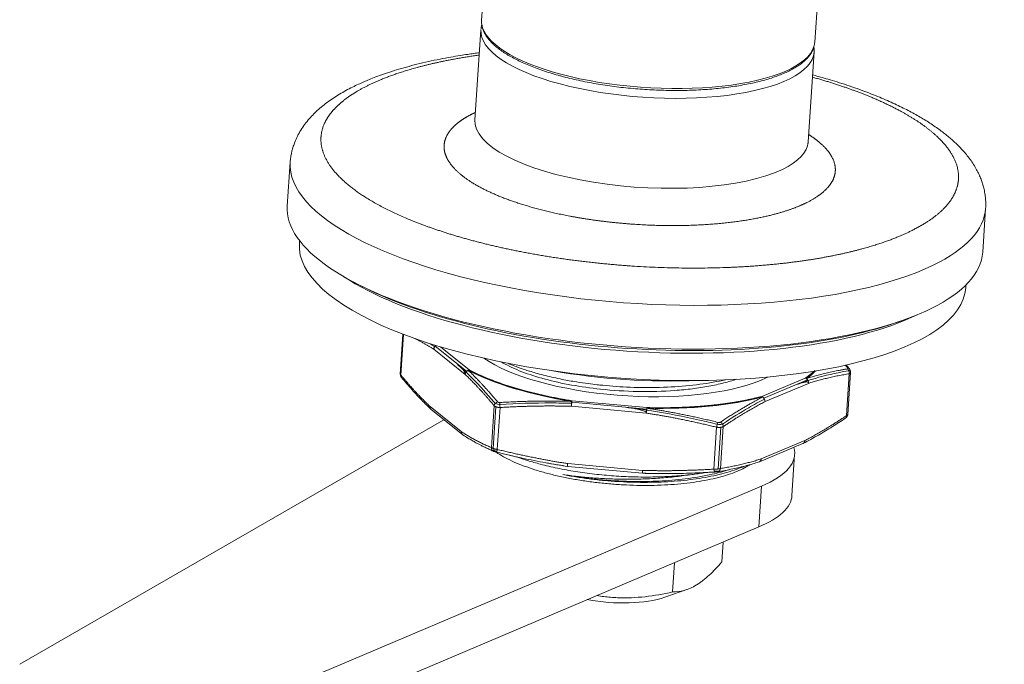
# Model space of a CAD drawing. Header units: millimetres. Extents: x 2628 to 3103, y 1509 to 1845.
# Tile 15 of 29: x 2852 to 2920, y 1584 to 1629. Entities that reach past the tile are written whole.
import ezdxf

# ---------------------------------------------------------------- set-up
doc = ezdxf.new("R2010")
doc.units = ezdxf.units.MM
doc.layers.add('1', color=7, linetype='Continuous', true_color=0xffffff)

msp = doc.modelspace()

# ---------------------------------------------------------------- linework, layer by layer
at = {"layer": '1', "color": 7, "linetype": 'Continuous', "lineweight": 18}
for p, q in [((2884.626, 1638.604), (2883.98, 1628.871)), ((2906.929, 1627.347), (2907.279, 1632.613)), ((2883.98, 1628.871), (2883.98, 1628.871)), ((2883.935, 1628.195), (2883.523, 1621.998)), ((2906.473, 1620.474), (2906.884, 1626.671)), ((2870.802, 1619.071), (2870.601, 1616.056)), ((2870.601, 1616.056), (2870.601, 1616.056)), ((2918.496, 1612.876), (2918.696, 1615.891)), ((2871.445, 1613.673), (2871.433, 1613.484)), ((2875.487, 1610.655), (2875.866, 1610.463)), ((2917.332, 1610.436), (2917.344, 1610.626)), ((2912.538, 1608.028), (2912.939, 1608.168)), ((2878.562, 1607.236), (2878.38, 1604.488)), ((2909.208, 1601.708), (2909.4, 1604.599)), ((2880.495, 1602.059), (2880.499, 1602.056)), ((2880.514, 1602.042), (2882.669, 1600.315)), ((2881.387, 1601.341), (2852.171, 1584.494)), ((2903.112, 1598.44), (2906.112, 1599.698)), ((2905.357, 1596.126), (2905.544, 1598.942)), ((2889.912, 1598.122), (2895.067, 1597.653)), ((2865.725, 1580.858), (2903.253, 1596.772)), ((2903.253, 1596.772), (2903.066, 1593.956)), ((2865.538, 1578.042), (2903.066, 1593.956)), ((2900.528, 1591.545), (2900.619, 1592.918)), ((2897.262, 1591.494), (2897.128, 1589.476)), ((2896.594, 1589.113), (2898.126, 1589.647))]:
    msp.add_line(p, q, dxfattribs=at)
at = {"layer": '1', "color": 7, "linetype": 'Continuous', "lineweight": 13}
for p, q in [((2906.884, 1626.671), (2906.884, 1626.671)), ((2883.523, 1621.998), (2883.523, 1621.998)), ((2870.802, 1619.075), (2870.802, 1619.071)), ((2878.611, 1607.217), (2878.425, 1604.413)), ((2882.846, 1604.465), (2880.691, 1606.193)), ((2882.947, 1604.681), (2880.793, 1606.408)), ((2883.137, 1604.773), (2881.16, 1606.359)), ((2909.116, 1601.621), (2909.307, 1604.508)), ((2906.277, 1604.2), (2903.276, 1602.942)), ((2906.429, 1604.088), (2903.428, 1602.83)), ((2906.502, 1603.845), (2903.502, 1602.587)), ((2890.201, 1602.545), (2895.356, 1602.076)), ((2895.374, 1602.177), (2890.219, 1602.646)), ((2882.584, 1600.522), (2880.43, 1602.249)), ((2880.484, 1602.07), (2880.481, 1602.075)), ((2884.659, 1599.416), (2884.851, 1602.302)), ((2884.972, 1602.231), (2884.781, 1599.36)), ((2885.257, 1602.18), (2885.066, 1599.293)), ((2895.327, 1601.795), (2890.172, 1602.264)), ((2899.981, 1597.937), (2900.172, 1600.823)), ((2900.27, 1597.948), (2900.461, 1600.819)), ((2900.626, 1600.867), (2900.435, 1597.981)), ((2882.64, 1600.345), (2882.636, 1600.347)), ((2906.24, 1599.902), (2903.24, 1598.643)), ((2903.233, 1598.595), (2903.231, 1598.597)), ((2889.907, 1598.267), (2889.904, 1598.27)), ((2895.066, 1597.852), (2889.911, 1598.321))]:
    msp.add_line(p, q, dxfattribs=at)
at = {"layer": '1', "color": 7, "linetype": 'Continuous', "lineweight": 18}
for centre, major_axis, ratio, start_param, end_param in [((2895.454, 1628.109), (-11.475, 0.762), 0.338611, 0, 0.074497), ((2895.41, 1627.433), (11.475, -0.762), 0.338611, 3.134899, 3.141575), ((2895.454, 1628.109), (-11.475, 0.762), 0.338611, 3.0649, 3.141673), ((2895.41, 1627.433), (11.475, -0.762), 0.338611, 0.00008, 0.016672), ((2894.549, 1614.466), (-23.947, 1.59), 0.338611, 0, 1.040929), ((2894.382, 1611.96), (-22.949, 1.524), 0.338611, 0.00008, 3.141575), ((2894.549, 1614.466), (-23.947, 1.59), 0.338611, 1.040929, 3.141673), ((2894.507, 1613.838), (-22.949, 1.524), 0.338611, 0.534642, 2.606915), ((2894.531, 1614.195), (-23.448, 1.557), 0.338611, 0.673068, 2.468685), ((2894.039, 1606.797), (11.225, -0.745), 0.338611, 3.65481, 5.687616), ((2883.118, 1604.492), (-0.141, -0.265), 0.75151, 3.680577, 3.99473), ((2894.226, 1609.613), (-16.253, 1.079), 0.338611, 1.25899, 1.882498), ((2894.039, 1606.797), (11.225, -0.745), 0.338611, 5.687616, 5.770181), ((2906.258, 1603.918), (0.171, -0.246), 0.866093, 2.08324, 2.397396), ((2890.201, 1602.364), (-0.009, -0.3), 0.088708, 3.791308, 5.054034), ((2890.201, 1602.364), (0.047, 0.296), 0.247363, 0.357008, 0.671161), ((2903.258, 1602.66), (-0.076, 0.29), 0.662522, 5.49996, 5.814113), ((2903.258, 1602.66), (0.138, -0.266), 0.75622, 0.938555, 2.20128), ((2880.702, 1602.276), (0.188, 0.234), 0.846587, 2.260343, 3.141584), ((2895.356, 1601.895), (-0.007, -0.3), 0.114582, 2.479612, 2.793765), ((2882.856, 1600.549), (0.164, 0.251), 0.866113, 2.177468, 3.147379), ((2884.931, 1599.442), (-0.118, -0.276), 0.889569, 6.226752, 6.4646), ((2884.998, 1599.419), (-0.086, -0.287), 0.527841, 5.12246, 6.379097), ((2893.571, 1599.737), (-11.974, 0.795), 0.338611, 2.534726, 3.262537), ((2895.094, 1597.952), (0.009, 0.3), 0.088707, 1.912441, 3.175167), ((2893.384, 1596.921), (-11.974, 0.795), 0.338611, 2.534726, 3.14163), ((2892.948, 1590.361), (-4.747, 0.315), 0.338611, 1.230726, 2.468612)]:
    msp.add_ellipse(centre, major_axis=major_axis, ratio=ratio, start_param=start_param, end_param=end_param, dxfattribs=at)
at = {"layer": '1', "color": 7, "linetype": 'Continuous', "lineweight": 13}
for centre, major_axis, ratio, start_param, end_param in [((2895.41, 1627.433), (11.475, -0.762), 0.338611, 3.141575, 4.182522), ((2895.454, 1628.109), (-11.475, 0.762), 0.338611, 0.074497, 1.040929), ((2895.454, 1628.109), (-11.475, 0.762), 0.338611, 1.040929, 3.0649), ((2895.41, 1627.433), (11.475, -0.762), 0.338611, 4.182522, 6.283185), ((2894.998, 1621.236), (-11.475, 0.762), 0.338611, 0, 2.601809), ((2894.998, 1621.236), (-11.475, 0.762), 0.338611, 2.601809, 3.141672), ((2894.749, 1617.481), (-23.947, 1.59), 0.338611, 0, 2.606974), ((2894.749, 1617.481), (-23.947, 1.59), 0.338611, 2.606974, 3.141928), ((2880.964, 1606.219), (-0.164, -0.251), 0.866108, 4.265263, 5.31909), ((2880.964, 1606.219), (0.188, 0.234), 0.846587, 1.194436, 2.260343), ((2883.118, 1604.492), (-0.188, -0.234), 0.846587, 3.831141, 5.401936), ((2883.118, 1604.492), (0.207, 0.217), 0.823749, 1.068832, 2.331563), ((2894.038, 1606.783), (13.515, -0.897), 0.338611, 3.78727, 4.44637), ((2894.039, 1606.797), (13.47, -0.894), 0.338611, 3.787766, 4.446516), ((2894.039, 1606.797), (13.47, -0.894), 0.338611, 5.881053, 6.015976), ((2894.038, 1606.783), (13.515, -0.897), 0.338611, 5.881666, 6.013259), ((2909.082, 1604.647), (-0.23, -0.193), 0.782181, 3.140148, 3.720805), ((2878.697, 1604.439), (0.23, 0.193), 0.782181, 2.421978, 3.142969), ((2906.258, 1603.918), (0.116, -0.277), 0.778927, 1.000418, 2.571214), ((2906.258, 1603.918), (-0.091, 0.286), 0.798579, 4.211119, 5.473849), ((2885.123, 1602.328), (-0.23, -0.193), 0.782181, 4.264743, 5.56357), ((2885.286, 1602.279), (-0.018, 0.299), 0.120498, 0.60401, 1.902837), ((2890.201, 1602.364), (0.027, 0.299), 0.06766, 0.346268, 1.917064), ((2894.039, 1606.797), (13.47, -0.894), 0.338611, 4.834401, 5.493145), ((2894.038, 1606.783), (13.515, -0.897), 0.338611, 4.834468, 5.493567), ((2903.258, 1602.66), (-0.116, 0.277), 0.778927, 4.14201, 5.712807), ((2895.356, 1601.895), (-0.027, -0.299), 0.06766, 3.487861, 5.058656), ((2895.356, 1601.895), (0.045, 0.297), 0.046348, 0.657694, 1.920425), ((2900.201, 1600.923), (-0.071, -0.291), 0.01311, 3.765892, 5.064719), ((2900.382, 1600.94), (-0.167, 0.249), 0.715377, 3.997887, 5.296714), ((2908.872, 1601.695), (0.167, -0.249), 0.715377, 6.26754, 7.139479), ((2882.856, 1600.549), (-0.188, -0.234), 0.846587, 5.401936, 6.280771), ((2884.931, 1599.442), (-0.118, -0.276), 0.889569, 5.165773, 6.226752), ((2885.094, 1599.393), (0.071, 0.291), 0.01311, 1.923127, 3.221954), ((2902.996, 1598.717), (-0.116, 0.277), 0.778927, 3.141609, 4.14201), ((2889.939, 1598.421), (0.027, 0.299), 0.06766, 1.917064, 3.141571), ((2895.094, 1597.952), (-0.027, -0.299), 0.06766, 5.058657, 6.283164), ((2900.009, 1598.036), (0.018, -0.299), 0.120498, 5.04443, 6.343258), ((2900.19, 1598.054), (-0.048, 0.296), 0.822765, 3.033585, 4.332413)]:
    msp.add_ellipse(centre, major_axis=major_axis, ratio=ratio, start_param=start_param, end_param=end_param, dxfattribs=at)
for points, degree, knots in [([(2900.702, 1646.767), (2900.739, 1646.756), (2900.775, 1646.746), (2901.251, 1646.61), (2901.691, 1646.487), (2902.569, 1646.229), (2903.007, 1646.093), (2903.881, 1645.807), (2904.318, 1645.661), (2905.192, 1645.377), (2905.629, 1645.236), (2907.814, 1644.525), (2909.562, 1643.953), (2914.805, 1642.242), (2918.301, 1641.104), (2925.293, 1638.824), (2928.789, 1637.684), (2942.866, 1633.093), (2953.446, 1629.642), (2964.027, 1626.19)], 3, [0, 0, 0, 0, 0.001712, 0.001712, 0.022417, 0.022417, 0.043123, 0.043123, 0.063829, 0.063829, 0.084534, 0.084534, 0.167357, 0.167357, 0.333003, 0.333003, 0.498648, 0.498648, 1, 1, 1, 1]), ([(2964.18, 1626.38), (2960.615, 1627.543), (2953.484, 1629.869), (2942.789, 1633.358), (2932.092, 1636.846), (2921.396, 1640.336), (2912.959, 1643.082), (2907.551, 1644.851), (2905.512, 1645.513), (2904.585, 1645.814), (2903.966, 1646.018), (2903.381, 1646.212), (2902.704, 1646.424), (2901.877, 1646.666), (2901.211, 1646.854), (2900.832, 1646.961)], 3, [0, 0, 0, 0, 0.168856, 0.337714, 0.506576, 0.67544, 0.844305, 0.906166, 0.931594, 0.940838, 0.95007, 0.960921, 0.968574, 0.9821, 1, 1, 1, 1]), ([(2900.606, 1646.429), (2900.675, 1646.409), (2900.866, 1646.356), (2901.172, 1646.27), (2901.519, 1646.174), (2901.85, 1646.08), (2902.174, 1645.987), (2902.496, 1645.892), (2902.817, 1645.794), (2903.137, 1645.692), (2903.458, 1645.588), (2903.782, 1645.48), (2904.112, 1645.371), (2904.447, 1645.261), (2904.791, 1645.149), (2905.147, 1645.034), (2905.525, 1644.911), (2905.938, 1644.777), (2906.394, 1644.629), (2906.898, 1644.465), (2907.453, 1644.284), (2908.059, 1644.086), (2908.719, 1643.87), (2909.437, 1643.636), (2910.219, 1643.38), (2911.066, 1643.104), (2911.979, 1642.806), (2912.958, 1642.486), (2914.012, 1642.143), (2915.154, 1641.77), (2916.397, 1641.365), (2917.753, 1640.923), (2919.231, 1640.442), (2920.835, 1639.919), (2922.568, 1639.353), (2924.438, 1638.744), (2926.456, 1638.086), (2928.64, 1637.373), (2931.009, 1636.6), (2933.587, 1635.759), (2936.394, 1634.844), (2939.454, 1633.846), (2942.765, 1632.765), (2946.189, 1631.648), (2949.503, 1630.567), (2952.51, 1629.585), (2955.174, 1628.716), (2957.543, 1627.943), (2959.667, 1627.25), (2961.58, 1626.626), (2962.975, 1626.17), (2963.736, 1625.922), (2963.923, 1625.861)], 3, [0, 0, 0, 0, 0.00326, 0.009013, 0.014404, 0.019571, 0.024649, 0.029718, 0.034795, 0.039867, 0.04494, 0.050052, 0.055252, 0.06055, 0.065946, 0.071513, 0.077422, 0.083882, 0.091054, 0.099016, 0.107785, 0.117351, 0.127739, 0.139044, 0.151384, 0.164791, 0.179202, 0.194622, 0.211198, 0.229153, 0.248715, 0.270089, 0.293412, 0.318738, 0.346093, 0.375558, 0.407332, 0.441714, 0.479035, 0.519629, 0.563841, 0.612039, 0.664627, 0.720756, 0.774285, 0.821647, 0.863275, 0.900506, 0.933902, 0.963951, 0.991161, 1, 1, 1, 1]), ([(2883.817, 1626.457), (2882.739, 1626.307), (2881.734, 1626.111), (2880.023, 1625.777), (2878.59, 1625.322), (2877.239, 1624.894), (2876.181, 1624.373)], 2, [0, 0, 0, 0.219741, 0.219741, 0.60987, 0.60987, 1, 1, 1]), ([(2913.566, 1614.344), (2914.622, 1614.865), (2915.35, 1615.461), (2916.121, 1616.092), (2916.494, 1616.786), (2916.882, 1617.508), (2916.823, 1618.268), (2916.762, 1619.044), (2915.712, 1620.61), (2914.745, 1621.366), (2913.798, 1622.107), (2912.466, 1622.791), (2911.188, 1623.448), (2909.603, 1624.028), (2908.276, 1624.515), (2906.773, 1624.932)], 2, [0, 0, 0, 0.126763, 0.126763, 0.253526, 0.253526, 0.380288, 0.380288, 0.507051, 0.633814, 0.633814, 0.760577, 0.760577, 0.88734, 0.88734, 1, 1, 1]), ([(2876.181, 1624.373), (2875.125, 1623.852), (2874.397, 1623.256), (2873.626, 1622.625), (2873.253, 1621.931), (2872.865, 1621.209), (2872.924, 1620.449), (2872.985, 1619.673), (2874.035, 1618.107), (2875.002, 1617.351), (2875.949, 1616.611), (2877.281, 1615.926), (2878.559, 1615.269), (2880.144, 1614.689), (2881.637, 1614.142), (2885.067, 1613.221), (2886.946, 1612.864), (2888.938, 1612.485), (2891.042, 1612.234), (2893.233, 1611.973), (2895.459, 1611.863), (2897.732, 1611.75), (2902.156, 1611.847), (2904.214, 1612.055), (2906.228, 1612.258), (2908.012, 1612.606), (2909.724, 1612.94), (2911.157, 1613.395), (2912.508, 1613.823), (2913.566, 1614.344)], 2, [0, 0, 0, 0.0625, 0.0625, 0.125, 0.125, 0.1875, 0.1875, 0.25, 0.3125, 0.3125, 0.375, 0.375, 0.4375, 0.4375, 0.5, 0.5625, 0.5625, 0.625, 0.625, 0.6875, 0.6875, 0.75, 0.8125, 0.8125, 0.875, 0.875, 0.9375, 0.9375, 1, 1, 1]), ([(2906.344, 1616.281), (2905.695, 1615.962), (2904.866, 1615.699), (2903.987, 1615.42), (2902.936, 1615.215), (2901.842, 1615.002), (2900.605, 1614.877), (2899.343, 1614.749), (2896.628, 1614.69), (2895.233, 1614.759), (2893.868, 1614.827), (2892.522, 1614.987), (2891.232, 1615.14), (2890.009, 1615.373), (2888.857, 1615.592), (2886.752, 1616.157), (2885.835, 1616.493), (2884.863, 1616.849), (2884.078, 1617.252), (2883.261, 1617.672), (2882.68, 1618.127), (2882.086, 1618.59), (2881.442, 1619.551), (2881.405, 1620.028), (2881.368, 1620.494), (2881.606, 1620.937), (2881.835, 1621.362), (2882.308, 1621.75), (2882.755, 1622.116), (2883.403, 1622.436)], 2, [0, 0, 0, 0.0625, 0.0625, 0.125, 0.125, 0.1875, 0.1875, 0.25, 0.3125, 0.3125, 0.375, 0.375, 0.4375, 0.4375, 0.5, 0.5625, 0.5625, 0.625, 0.625, 0.6875, 0.6875, 0.75, 0.8125, 0.8125, 0.875, 0.875, 0.9375, 0.9375, 1, 1, 1]), ([(2906.512, 1620.982), (2906.812, 1620.79), (2907.067, 1620.591), (2907.661, 1620.127), (2908.305, 1619.166), (2908.342, 1618.689), (2908.379, 1618.223), (2908.14, 1617.78), (2907.912, 1617.355), (2907.438, 1616.967), (2906.992, 1616.601), (2906.344, 1616.281)], 2, [0, 0, 0, 0.080629, 0.080629, 0.264503, 0.448377, 0.448377, 0.632252, 0.632252, 0.816126, 0.816126, 1, 1, 1]), ([(2882.332, 1605.153), (2882.378, 1605.112), (2882.423, 1605.07), (2882.514, 1604.982), (2882.56, 1604.936), (2882.65, 1604.838), (2882.694, 1604.786), (2882.761, 1604.694), (2882.782, 1604.662), (2882.814, 1604.606), (2882.824, 1604.587), (2882.84, 1604.548), (2882.847, 1604.53), (2882.852, 1604.51)], 3, [0, 0, 0, 0, 0.252751, 0.252751, 0.50651, 0.50651, 0.760269, 0.760269, 0.887149, 0.887149, 0.950589, 0.950589, 1, 1, 1, 1]), ([(2884.864, 1602.52), (2884.627, 1602.801), (2884.388, 1603.076), (2883.553, 1604.003), (2882.949, 1604.611), (2882.332, 1605.153)], 3, [0, 0, 0, 0, 0.287842, 0.287842, 1, 1, 1, 1]), ([(2878.38, 1604.498), (2878.38, 1604.496), (2878.38, 1604.488), (2878.383, 1604.473), (2878.391, 1604.454), (2878.405, 1604.433), (2878.418, 1604.42), (2878.425, 1604.413)], 3, [0, 0, 0, 0, 0.074476, 0.305856, 0.537212, 0.768581, 1, 1, 1, 1]), ([(2885.086, 1602.574), (2885.032, 1602.638), (2884.925, 1602.764), (2884.766, 1602.948), (2884.611, 1603.126), (2884.46, 1603.296), (2884.313, 1603.46), (2884.17, 1603.616), (2884.03, 1603.767), (2883.895, 1603.91), (2883.764, 1604.047), (2883.637, 1604.178), (2883.514, 1604.303), (2883.395, 1604.422), (2883.28, 1604.535), (2883.169, 1604.643), (2883.096, 1604.712), (2883.061, 1604.746)], 3, [0, 0, 0, 0, 0.081222, 0.160369, 0.237438, 0.31243, 0.385343, 0.456177, 0.524932, 0.591605, 0.656198, 0.718708, 0.779135, 0.837478, 0.893737, 0.947912, 1, 1, 1, 1]), ([(2909.277, 1604.717), (2909.031, 1604.675), (2908.784, 1604.629), (2907.836, 1604.436), (2907.128, 1604.253), (2906.185, 1603.943), (2905.959, 1603.864), (2905.733, 1603.779)], 3, [0, 0, 0, 0, 0.212979, 0.212979, 0.812888, 0.812888, 1, 1, 1, 1]), ([(2909.173, 1604.84), (2909.098, 1604.828), (2908.949, 1604.803), (2908.728, 1604.763), (2908.513, 1604.722), (2908.303, 1604.679), (2908.099, 1604.636), (2907.9, 1604.591), (2907.707, 1604.546), (2907.519, 1604.5), (2907.337, 1604.453), (2907.16, 1604.406), (2906.989, 1604.358), (2906.824, 1604.311), (2906.664, 1604.263), (2906.51, 1604.216), (2906.41, 1604.184), (2906.36, 1604.168)], 3, [0, 0, 0, 0, 0.081225, 0.160373, 0.237444, 0.312437, 0.385351, 0.456186, 0.524941, 0.591615, 0.656207, 0.718716, 0.779142, 0.837484, 0.893742, 0.947914, 1, 1, 1, 1]), ([(2909.192, 1604.907), (2909.198, 1604.9), (2909.206, 1604.888), (2909.211, 1604.871), (2909.208, 1604.857), (2909.196, 1604.846), (2909.182, 1604.842), (2909.173, 1604.84)], 3, [0, 0, 0, 0, 0.204357, 0.387549, 0.571202, 0.773402, 1, 1, 1, 1]), ([(2909.399, 1604.592), (2909.399, 1604.589), (2909.399, 1604.582), (2909.395, 1604.569), (2909.386, 1604.554), (2909.373, 1604.54), (2909.355, 1604.528), (2909.334, 1604.517), (2909.316, 1604.511), (2909.307, 1604.508)], 3, [0, 0, 0, 0, 0.063738, 0.21963, 0.375554, 0.531533, 0.687586, 0.843735, 1, 1, 1, 1]), ([(2905.733, 1603.779), (2905.81, 1603.808), (2905.887, 1603.834), (2906.028, 1603.878), (2906.093, 1603.897), (2906.189, 1603.919), (2906.221, 1603.925), (2906.285, 1603.935), (2906.317, 1603.939), (2906.379, 1603.941), (2906.409, 1603.941), (2906.452, 1603.931), (2906.467, 1603.927), (2906.487, 1603.916), (2906.494, 1603.911), (2906.501, 1603.905)], 3, [0, 0, 0, 0, 0.291255, 0.291255, 0.536565, 0.536565, 0.659221, 0.659221, 0.781876, 0.781876, 0.904531, 0.904531, 0.965859, 0.965859, 1, 1, 1, 1]), ([(2885.245, 1602.395), (2885.187, 1602.394), (2885.13, 1602.398), (2884.984, 1602.428), (2884.908, 1602.468), (2884.864, 1602.52)], 3, [0, 0, 0, 0, 0.352511, 0.352511, 1, 1, 1, 1]), ([(2885.25, 1602.525), (2885.236, 1602.524), (2885.209, 1602.524), (2885.172, 1602.529), (2885.139, 1602.538), (2885.109, 1602.553), (2885.093, 1602.566), (2885.086, 1602.574)], 3, [0, 0, 0, 0, 0.204357, 0.387549, 0.571202, 0.773402, 1, 1, 1, 1]), ([(2890.179, 1602.471), (2889.712, 1602.486), (2889.246, 1602.494), (2887.595, 1602.5), (2886.417, 1602.463), (2885.245, 1602.395)], 3, [0, 0, 0, 0, 0.281351, 0.281351, 1, 1, 1, 1]), ([(2890.192, 1602.603), (2890.084, 1602.607), (2889.862, 1602.613), (2889.521, 1602.621), (2889.165, 1602.626), (2888.792, 1602.629), (2888.404, 1602.628), (2887.999, 1602.625), (2887.579, 1602.618), (2887.144, 1602.608), (2886.692, 1602.594), (2886.225, 1602.575), (2885.743, 1602.553), (2885.416, 1602.534), (2885.25, 1602.525)], 3, [0, 0, 0, 0, 0.065601, 0.13443, 0.206486, 0.281769, 0.360276, 0.442007, 0.52696, 0.615133, 0.706525, 0.801134, 0.89896, 1, 1, 1, 1]), ([(2903.339, 1602.901), (2903.276, 1602.868), (2903.146, 1602.801), (2902.946, 1602.695), (2902.738, 1602.581), (2902.519, 1602.459), (2902.292, 1602.33), (2902.054, 1602.192), (2901.808, 1602.045), (2901.552, 1601.89), (2901.287, 1601.725), (2901.013, 1601.552), (2900.729, 1601.369), (2900.537, 1601.242), (2900.439, 1601.177)], 3, [0, 0, 0, 0, 0.06562, 0.134464, 0.206533, 0.281824, 0.360337, 0.442069, 0.52702, 0.615188, 0.706571, 0.801169, 0.898979, 1, 1, 1, 1]), ([(2903.459, 1602.764), (2903.098, 1602.577), (2902.738, 1602.378), (2901.798, 1601.831), (2901.219, 1601.468), (2900.642, 1601.084)], 3, [0, 0, 0, 0, 0.381599, 0.381599, 1, 1, 1, 1]), ([(2885.257, 1602.18), (2885.241, 1602.18), (2885.21, 1602.182), (2885.164, 1602.186), (2885.119, 1602.193), (2885.075, 1602.201), (2885.034, 1602.211), (2884.995, 1602.223), (2884.959, 1602.236), (2884.926, 1602.25), (2884.897, 1602.266), (2884.871, 1602.284), (2884.857, 1602.296), (2884.851, 1602.302)], 3, [0, 0, 0, 0, 0.090935, 0.181828, 0.272691, 0.363538, 0.454379, 0.545227, 0.636094, 0.726993, 0.817936, 0.908934, 1, 1, 1, 1]), ([(2893.986, 1602.184), (2894.125, 1602.167), (2894.264, 1602.148), (2894.512, 1602.109), (2894.622, 1602.09), (2894.84, 1602.045), (2894.947, 1602.02), (2895.11, 1601.968), (2895.163, 1601.949), (2895.24, 1601.913), (2895.265, 1601.9), (2895.304, 1601.874), (2895.319, 1601.863), (2895.331, 1601.849)], 3, [0, 0, 0, 0, 0.302158, 0.302158, 0.541692, 0.541692, 0.781226, 0.781226, 0.900993, 0.900993, 0.960876, 0.960876, 1, 1, 1, 1]), ([(2900.223, 1601.031), (2899.816, 1601.13), (2899.408, 1601.225), (2897.902, 1601.56), (2896.796, 1601.775), (2895.117, 1602.038), (2894.553, 1602.116), (2893.986, 1602.184)], 3, [0, 0, 0, 0, 0.199458, 0.199458, 0.732918, 0.732918, 1, 1, 1, 1]), ([(2900.256, 1601.16), (2900.125, 1601.191), (2899.867, 1601.254), (2899.484, 1601.343), (2899.11, 1601.429), (2898.746, 1601.509), (2898.392, 1601.585), (2898.047, 1601.657), (2897.712, 1601.725), (2897.386, 1601.788), (2897.071, 1601.848), (2896.765, 1601.904), (2896.47, 1601.956), (2896.184, 1602.004), (2895.908, 1602.05), (2895.642, 1602.092), (2895.468, 1602.118), (2895.383, 1602.131)], 3, [0, 0, 0, 0, 0.081223, 0.16037, 0.23744, 0.312432, 0.385345, 0.45618, 0.524934, 0.591608, 0.6562, 0.71871, 0.779137, 0.83748, 0.893739, 0.947912, 1, 1, 1, 1]), ([(2909.116, 1601.621), (2909.125, 1601.627), (2909.145, 1601.637), (2909.168, 1601.654), (2909.187, 1601.671), (2909.2, 1601.689), (2909.206, 1601.704), (2909.208, 1601.714), (2909.208, 1601.718)], 3, [0, 0, 0, 0, 0.176473, 0.352757, 0.528881, 0.704874, 0.880762, 1, 1, 1, 1]), ([(2900.642, 1601.085), (2900.58, 1601.043), (2900.491, 1601.019), (2900.337, 1601.015), (2900.28, 1601.021), (2900.224, 1601.032)], 3, [0, 0, 0, 0, 0.648907, 0.648907, 1, 1, 1, 1]), ([(2900.439, 1601.177), (2900.431, 1601.172), (2900.412, 1601.163), (2900.38, 1601.154), (2900.344, 1601.15), (2900.302, 1601.151), (2900.272, 1601.156), (2900.256, 1601.16)], 3, [0, 0, 0, 0, 0.204357, 0.387549, 0.571201, 0.773402, 1, 1, 1, 1]), ([(2900.626, 1600.867), (2900.617, 1600.862), (2900.597, 1600.853), (2900.564, 1600.841), (2900.528, 1600.831), (2900.49, 1600.823), (2900.448, 1600.817), (2900.405, 1600.813), (2900.36, 1600.811), (2900.314, 1600.811), (2900.267, 1600.813), (2900.22, 1600.817), (2900.188, 1600.821), (2900.172, 1600.823)], 3, [0, 0, 0, 0, 0.090935, 0.181828, 0.272691, 0.363538, 0.454379, 0.545227, 0.636094, 0.726993, 0.817936, 0.908934, 1, 1, 1, 1]), ([(2884.659, 1599.416), (2884.664, 1599.413), (2884.673, 1599.406), (2884.69, 1599.397), (2884.709, 1599.388), (2884.729, 1599.38), (2884.751, 1599.371), (2884.774, 1599.362), (2884.798, 1599.354), (2884.815, 1599.349), (2884.824, 1599.346)], 3, [0, 0, 0, 0, 0.127772, 0.254737, 0.380902, 0.506274, 0.630862, 0.754673, 0.877716, 1, 1, 1, 1]), ([(2884.824, 1599.346), (2884.834, 1599.343), (2884.854, 1599.337), (2884.886, 1599.329), (2884.92, 1599.321), (2884.955, 1599.313), (2884.991, 1599.306), (2885.028, 1599.299), (2885.053, 1599.295), (2885.066, 1599.293)], 3, [0, 0, 0, 0, 0.139349, 0.279847, 0.421507, 0.56434, 0.708359, 0.853575, 1, 1, 1, 1]), ([(2884.84, 1599.21), (2884.867, 1599.205), (2884.897, 1599.199), (2884.962, 1599.185), (2884.999, 1599.176), (2885.036, 1599.167)], 3, [0, 0, 0, 0, 0.465568, 0.465568, 1, 1, 1, 1]), ([(2886.776, 1598.698), (2886.699, 1598.715), (2886.497, 1598.759), (2886.168, 1598.832), (2885.788, 1598.919), (2885.406, 1599.009), (2885.151, 1599.071), (2885.023, 1599.103)], 3, [0, 0, 0, 0, 0.131024, 0.34584, 0.562166, 0.780168, 1, 1, 1, 1]), ([(2889.895, 1598.124), (2889.679, 1598.158), (2889.247, 1598.225), (2888.763, 1598.308), (2888.494, 1598.357), (2888.441, 1598.367)], 3, [0, 0, 0, 0, 0.444182, 0.889783, 1, 1, 1, 1]), ([(2896.847, 1597.629), (2896.774, 1597.629), (2896.597, 1597.629), (2896.317, 1597.629), (2896.008, 1597.632), (2895.7, 1597.637), (2895.393, 1597.643), (2895.188, 1597.649), (2895.085, 1597.652)], 3, [0, 0, 0, 0, 0.125461, 0.301192, 0.476361, 0.651118, 0.825612, 1, 1, 1, 1]), ([(2900.029, 1597.738), (2899.82, 1597.726), (2899.405, 1597.702), (2898.926, 1597.68), (2898.656, 1597.669), (2898.592, 1597.667)], 3, [0, 0, 0, 0, 0.436234, 0.866928, 1, 1, 1, 1]), ([(2899.981, 1597.937), (2899.998, 1597.936), (2900.033, 1597.935), (2900.086, 1597.936), (2900.137, 1597.937), (2900.188, 1597.94), (2900.237, 1597.944), (2900.283, 1597.949), (2900.326, 1597.956), (2900.367, 1597.963), (2900.403, 1597.971), (2900.424, 1597.978), (2900.435, 1597.981)], 3, [0, 0, 0, 0, 0.100289, 0.200471, 0.300562, 0.400577, 0.500534, 0.600448, 0.700336, 0.800213, 0.900096, 1, 1, 1, 1]), ([(2900.336, 1597.802), (2900.329, 1597.802), (2900.322, 1597.802), (2900.229, 1597.799), (2900.118, 1597.794), (2900.004, 1597.786)], 3, [0, 0, 0, 0, 0.078713, 0.078713, 1, 1, 1, 1]), ([(2900.212, 1597.755), (2900.201, 1597.754), (2900.181, 1597.751), (2900.144, 1597.747), (2900.112, 1597.744), (2900.085, 1597.741), (2900.057, 1597.739), (2900.038, 1597.738), (2900.029, 1597.738)], 3, [0, 0, 0, 0, 0.237663, 0.472496, 0.605627, 0.736152, 0.866724, 1, 1, 1, 1])]:
    msp.add_open_spline(points, degree=degree, knots=knots, dxfattribs=at)
at = {"layer": '1', "color": 7, "linetype": 'Continuous', "lineweight": 18}
for points, degree in [([(2883.94, 1628.228), (2883.935, 1628.195)], 1), ([(2909.312, 1604.84), (2909.236, 1604.931), (2909.16, 1605.021), (2909.083, 1605.111)], 3), ([(2882.669, 1600.316), (2882.693, 1600.297)], 1), ([(2884.799, 1599.173), (2884.835, 1599.157), (2884.896, 1599.138)], 2), ([(2884.896, 1599.138), (2884.954, 1599.12), (2885.022, 1599.104)], 2), ([(2903.082, 1598.429), (2903.109, 1598.44)], 1), ([(2889.894, 1598.124), (2889.911, 1598.122)], 1), ([(2895.066, 1597.653), (2895.084, 1597.652)], 1)]:
    msp.add_open_spline(points, degree=degree, dxfattribs=at)
for points, knots in [([(2883.99, 1628.53), (2883.989, 1628.526), (2883.967, 1628.44), (2883.952, 1628.353), (2883.944, 1628.269)], [0, 0, 0, 0, 0.046812, 1, 1, 1, 1]), ([(2883.999, 1628.541), (2884.003, 1628.5), (2884.021, 1628.379), (2884.086, 1628.18), (2884.195, 1627.943), (2884.343, 1627.707), (2884.528, 1627.472), (2884.749, 1627.239), (2885.006, 1627.01), (2885.297, 1626.785), (2885.622, 1626.566), (2885.978, 1626.352), (2886.365, 1626.145), (2886.781, 1625.944), (2887.224, 1625.751), (2887.693, 1625.566), (2888.188, 1625.39), (2888.705, 1625.222), (2889.142, 1625.093), (2889.406, 1625.021), (2889.485, 1625)], [0, 0, 0, 0, 0.028962, 0.085147, 0.142142, 0.200103, 0.258931, 0.318376, 0.378167, 0.438097, 0.498017, 0.557867, 0.617627, 0.677296, 0.73688, 0.796388, 0.855831, 0.915218, 0.974558, 1, 1, 1, 1]), ([(2889.485, 1625), (2889.583, 1624.973), (2889.869, 1624.899), (2890.354, 1624.782), (2890.946, 1624.653), (2891.553, 1624.535), (2892.173, 1624.429), (2892.803, 1624.334), (2893.442, 1624.251), (2894.087, 1624.18), (2894.736, 1624.122), (2895.388, 1624.076), (2896.04, 1624.043), (2896.69, 1624.023), (2897.336, 1624.016), (2897.976, 1624.022), (2898.608, 1624.04), (2899.229, 1624.072), (2899.838, 1624.116), (2900.434, 1624.173), (2901.013, 1624.242), (2901.574, 1624.324), (2902.116, 1624.418), (2902.637, 1624.523), (2903.134, 1624.641), (2903.607, 1624.769), (2904.054, 1624.909), (2904.474, 1625.059), (2904.865, 1625.22), (2905.226, 1625.391), (2905.557, 1625.572), (2905.855, 1625.763), (2906.12, 1625.963), (2906.349, 1626.172), (2906.543, 1626.39), (2906.699, 1626.616), (2906.806, 1626.824), (2906.85, 1626.958), (2906.865, 1627.013)], [0, 0, 0, 0, 0.014912, 0.043276, 0.071632, 0.099976, 0.128312, 0.15664, 0.184963, 0.213282, 0.241599, 0.269913, 0.298228, 0.326544, 0.354861, 0.383182, 0.411507, 0.439838, 0.468177, 0.496525, 0.524885, 0.553259, 0.581649, 0.610059, 0.638493, 0.666954, 0.695448, 0.72398, 0.752555, 0.781177, 0.809847, 0.838563, 0.867305, 0.896014, 0.924599, 0.95293, 0.980863, 1, 1, 1, 1]), ([(2906.884, 1626.671), (2906.892, 1626.781), (2906.888, 1626.893), (2906.875, 1627.006), (2906.875, 1627.007)], [0, 0, 0, 0, 0.98429, 1, 1, 1, 1]), ([(2883.831, 1626.616), (2883.829, 1626.616), (2883.702, 1626.599), (2883.431, 1626.563), (2882.994, 1626.5), (2882.464, 1626.418), (2881.83, 1626.311), (2881.095, 1626.173), (2880.313, 1626.009), (2879.539, 1625.827), (2878.806, 1625.634), (2878.13, 1625.438), (2877.512, 1625.241), (2876.963, 1625.049), (2876.48, 1624.866), (2876.06, 1624.695), (2875.675, 1624.527), (2875.28, 1624.344), (2874.855, 1624.131), (2874.413, 1623.89), (2873.978, 1623.628), (2873.55, 1623.344), (2873.138, 1623.039), (2872.762, 1622.725), (2872.423, 1622.407), (2872.105, 1622.067), (2871.806, 1621.699), (2871.528, 1621.294), (2871.299, 1620.886), (2871.153, 1620.559), (2871.065, 1620.328), (2871.01, 1620.167), (2870.951, 1619.97), (2870.889, 1619.72), (2870.833, 1619.415), (2870.81, 1619.192), (2870.802, 1619.071)], [0, 0, 0, 0, 0.000258, 0.017762, 0.037889, 0.062167, 0.093677, 0.130234, 0.171782, 0.213693, 0.253177, 0.292393, 0.328866, 0.362589, 0.393286, 0.420579, 0.444995, 0.471238, 0.502361, 0.536743, 0.571129, 0.605425, 0.643944, 0.681062, 0.713398, 0.746264, 0.783628, 0.820418, 0.858194, 0.891554, 0.902935, 0.914524, 0.929878, 0.94924, 0.972614, 1, 1, 1, 1]), ([(2918.696, 1615.891), (2918.704, 1616.008), (2918.71, 1616.228), (2918.696, 1616.535), (2918.668, 1616.795), (2918.632, 1617.019), (2918.594, 1617.206), (2918.553, 1617.373), (2918.511, 1617.523), (2918.463, 1617.675), (2918.41, 1617.83), (2918.349, 1617.988), (2918.257, 1618.205), (2918.122, 1618.486), (2917.927, 1618.832), (2917.697, 1619.183), (2917.449, 1619.513), (2917.204, 1619.805), (2916.964, 1620.067), (2916.714, 1620.319), (2916.361, 1620.649), (2915.877, 1621.055), (2915.223, 1621.536), (2914.485, 1622.014), (2913.678, 1622.478), (2912.792, 1622.932), (2911.801, 1623.386), (2910.863, 1623.77), (2910.019, 1624.085), (2909.326, 1624.327), (2908.65, 1624.548), (2908.024, 1624.74), (2907.463, 1624.904), (2907.055, 1625.017), (2906.835, 1625.077), (2906.78, 1625.092)], [0, 0, 0, 0, 0.027089, 0.050564, 0.070423, 0.086668, 0.101943, 0.113478, 0.125226, 0.137302, 0.149708, 0.162512, 0.176177, 0.203668, 0.234301, 0.266871, 0.298277, 0.325464, 0.349911, 0.37525, 0.401567, 0.45202, 0.505776, 0.562805, 0.618604, 0.676005, 0.736472, 0.8, 0.836916, 0.874612, 0.909732, 0.941012, 0.968462, 0.992092, 1, 1, 1, 1]), ([(2883.523, 1621.998), (2883.522, 1621.977), (2883.517, 1621.943), (2883.507, 1621.904), (2883.499, 1621.882), (2883.497, 1621.876), (2883.497, 1621.876), (2883.497, 1621.876)], [0, 0, 0, 0, 0.338146, 0.615279, 0.831371, 0.986302, 1, 1, 1, 1]), ([(2906.479, 1620.359), (2906.479, 1620.359), (2906.479, 1620.363), (2906.475, 1620.383), (2906.471, 1620.421), (2906.472, 1620.454), (2906.473, 1620.474)], [0, 0, 0, 0, 0.113407, 0.342304, 0.63786, 1, 1, 1, 1]), ([(2885.339, 1605.324), (2885.383, 1605.298), (2885.792, 1605.061), (2886.709, 1604.634), (2888.835, 1603.949), (2891.636, 1603.442), (2894.764, 1603.248), (2896.907, 1603.307), (2898.51, 1603.463), (2899.641, 1603.637), (2900.658, 1603.861), (2901.261, 1604.039), (2901.536, 1604.132)], [0, 0, 0, 0, 0.013667, 0.123836, 0.234012, 0.453209, 0.59079, 0.728367, 0.797298, 0.866233, 0.935167, 1, 1, 1, 1]), ([(2888.384, 1604.378), (2888.202, 1604.424), (2887.862, 1604.512), (2887.406, 1604.645), (2887.027, 1604.765), (2886.719, 1604.871), (2886.476, 1604.959), (2886.176, 1605.073), (2885.965, 1605.16), (2885.817, 1605.225)], [0, 0, 0, 0, 0.189882, 0.35696, 0.501272, 0.622843, 0.721675, 0.797761, 1, 1, 1, 1]), ([(2878.382, 1604.515), (2878.379, 1604.492), (2878.379, 1604.445), (2878.394, 1604.374), (2878.424, 1604.306), (2878.452, 1604.265), (2878.467, 1604.246)], [0, 0, 0, 0, 0.256593, 0.511404, 0.760516, 1, 1, 1, 1]), ([(2909.397, 1604.572), (2909.4, 1604.595), (2909.4, 1604.641), (2909.385, 1604.713), (2909.356, 1604.781), (2909.328, 1604.821), (2909.312, 1604.84)], [0, 0, 0, 0, 0.256577, 0.511354, 0.760466, 1, 1, 1, 1]), ([(2878.467, 1604.246), (2878.708, 1603.958), (2879.173, 1603.421), (2879.849, 1602.691), (2880.286, 1602.258), (2880.495, 1602.058)], [0, 0, 0, 0, 0.360965, 0.694309, 1, 1, 1, 1]), ([(2900.782, 1604.093), (2900.649, 1604.063), (2899.948, 1603.911), (2898.565, 1603.699), (2896.473, 1603.549), (2894.359, 1603.551), (2892.818, 1603.658), (2891.867, 1603.759), (2891.263, 1603.832), (2890.452, 1603.951), (2889.451, 1604.128), (2888.761, 1604.29), (2888.384, 1604.378)], [0, 0, 0, 0, 0.038279, 0.19915, 0.360071, 0.536415, 0.67931, 0.70906, 0.756007, 0.820159, 0.901507, 1, 1, 1, 1]), ([(2909.035, 1601.443), (2909.06, 1601.46), (2909.107, 1601.497), (2909.163, 1601.566), (2909.2, 1601.647), (2909.208, 1601.705), (2909.209, 1601.735)], [0, 0, 0, 0, 0.239486, 0.492183, 0.749091, 1, 1, 1, 1]), ([(2906.131, 1599.707), (2906.481, 1599.889), (2907.154, 1600.258), (2908.123, 1600.845), (2908.74, 1601.245), (2909.036, 1601.443)], [0, 0, 0, 0, 0.361265, 0.694588, 1, 1, 1, 1]), ([(2882.694, 1600.297), (2882.807, 1600.223), (2883.022, 1600.087), (2883.321, 1599.91), (2883.573, 1599.768), (2883.785, 1599.655), (2883.988, 1599.549), (2884.217, 1599.436), (2884.493, 1599.307), (2884.692, 1599.218), (2884.8, 1599.172)], [0, 0, 0, 0, 0.161971, 0.305731, 0.425273, 0.520601, 0.607063, 0.71536, 0.846343, 1, 1, 1, 1]), ([(2885.023, 1599.103), (2885.014, 1599.105), (2884.997, 1599.109), (2884.972, 1599.116), (2884.948, 1599.122), (2884.934, 1599.127), (2884.926, 1599.129)], [0, 0, 0, 0, 0.253352, 0.501431, 0.748788, 1, 1, 1, 1]), ([(2885.004, 1599.09), (2885.038, 1599.068), (2885.072, 1599.045), (2885.27, 1598.919), (2885.445, 1598.816), (2885.822, 1598.617), (2886.023, 1598.52), (2886.449, 1598.331), (2886.674, 1598.239), (2887.146, 1598.063), (2887.392, 1597.978), (2887.904, 1597.815), (2888.17, 1597.737), (2888.444, 1597.664)], [0, 0, 0, 0, 0.041503, 0.041503, 0.233202, 0.233202, 0.424902, 0.424902, 0.616601, 0.616601, 0.808301, 0.808301, 1, 1, 1, 1]), ([(2885.022, 1599.103), (2885.607, 1598.959), (2886.734, 1598.7), (2888.369, 1598.372), (2889.419, 1598.198), (2889.922, 1598.122)], [0, 0, 0, 0, 0.36095, 0.694301, 1, 1, 1, 1]), ([(2888.028, 1598.278), (2887.73, 1598.356), (2887.442, 1598.438), (2886.907, 1598.605), (2886.658, 1598.689), (2886.42, 1598.776)], [0, 0, 0, 0, 0.518269, 0.518269, 1, 1, 1, 1]), ([(2900.26, 1597.763), (2900.597, 1597.816), (2901.248, 1597.938), (2902.193, 1598.162), (2902.802, 1598.34), (2903.094, 1598.433)], [0, 0, 0, 0, 0.360976, 0.694327, 1, 1, 1, 1]), ([(2898.346, 1597.55), (2897.937, 1597.505), (2897.517, 1597.47), (2896.659, 1597.418), (2896.222, 1597.402), (2895.338, 1597.389), (2894.89, 1597.392), (2893.993, 1597.418), (2893.542, 1597.441), (2892.646, 1597.504), (2892.199, 1597.546), (2891.318, 1597.646), (2890.882, 1597.706), (2890.029, 1597.842), (2889.611, 1597.918), (2888.8, 1598.087), (2888.406, 1598.179), (2888.028, 1598.278)], [0, 0, 0, 0, 0.125, 0.125, 0.25, 0.25, 0.375, 0.375, 0.5, 0.5, 0.625, 0.625, 0.75, 0.75, 0.875, 0.875, 1, 1, 1, 1]), ([(2888.444, 1597.664), (2888.717, 1597.591), (2889, 1597.521), (2889.578, 1597.391), (2889.874, 1597.331), (2890.477, 1597.219), (2890.784, 1597.168), (2891.406, 1597.076), (2891.721, 1597.034), (2892.356, 1596.962), (2892.677, 1596.931), (2893.319, 1596.88), (2893.963, 1596.84), (2894.926, 1596.811), (2895.876, 1596.815), (2896.804, 1596.852), (2897.701, 1596.922), (2898.273, 1596.989), (2898.829, 1597.066), (2899.099, 1597.11), (2899.62, 1597.208), (2899.872, 1597.261), (2900.354, 1597.378), (2900.585, 1597.441), (2901.023, 1597.575), (2901.23, 1597.647), (2901.62, 1597.798), (2901.802, 1597.877), (2902.139, 1598.044), (2902.295, 1598.131), (2902.453, 1598.231), (2902.469, 1598.242), (2902.485, 1598.253)], [0, 0, 0, 0, 0.058418, 0.058418, 0.116836, 0.116836, 0.175254, 0.175254, 0.233672, 0.233672, 0.29209, 0.29209, 0.350508, 0.408926, 0.467344, 0.525762, 0.58418, 0.642598, 0.642598, 0.701016, 0.701016, 0.759435, 0.759435, 0.817853, 0.817853, 0.876271, 0.876271, 0.934689, 0.934689, 0.993107, 0.993107, 1, 1, 1, 1]), ([(2902.11, 1598.15), (2901.973, 1598.089), (2901.637, 1597.952), (2901.053, 1597.754), (2900.35, 1597.563), (2899.59, 1597.4), (2898.779, 1597.264), (2897.925, 1597.158), (2897.034, 1597.081), (2896.115, 1597.036), (2895.175, 1597.021), (2894.224, 1597.037), (2893.269, 1597.084), (2892.319, 1597.16), (2891.382, 1597.266), (2890.467, 1597.4), (2889.876, 1597.508), (2889.587, 1597.565)], [0, 0, 0, 0, 0.05059, 0.118405, 0.18622, 0.254035, 0.32185, 0.389665, 0.45748, 0.525295, 0.59311, 0.660925, 0.72874, 0.796555, 0.86437, 0.932185, 1, 1, 1, 1]), ([(2901.047, 1597.908), (2900.682, 1597.788), (2899.746, 1597.532), (2898.115, 1597.252), (2896.28, 1597.1), (2894.6, 1597.073), (2893.143, 1597.126), (2891.941, 1597.223), (2891, 1597.335), (2890.315, 1597.437), (2889.872, 1597.513), (2889.657, 1597.552), (2889.587, 1597.565)], [0, 0, 0, 0, 0.12819, 0.303507, 0.459178, 0.595359, 0.71193, 0.808819, 0.886063, 0.943688, 0.981673, 1, 1, 1, 1]), ([(2895.082, 1597.655), (2895.671, 1597.636), (2896.814, 1597.621), (2898.462, 1597.657), (2899.518, 1597.708), (2900.023, 1597.739)], [0, 0, 0, 0, 0.357416, 0.692748, 1, 1, 1, 1]), ([(2898.346, 1597.55), (2898.492, 1597.568), (2898.782, 1597.605), (2899.144, 1597.66), (2899.361, 1597.696), (2899.439, 1597.71)], [0, 0, 0, 0, 0.391159, 0.777508, 1, 1, 1, 1]), ([(2900.023, 1597.739), (2900.045, 1597.74), (2900.09, 1597.743), (2900.157, 1597.749), (2900.216, 1597.756), (2900.247, 1597.761), (2900.261, 1597.763)], [0, 0, 0, 0, 0.247699, 0.497055, 0.747838, 1, 1, 1, 1]), ([(2889.587, 1597.565), (2889.909, 1597.516), (2890.241, 1597.472), (2890.924, 1597.394), (2891.274, 1597.36), (2891.988, 1597.305), (2892.352, 1597.284), (2893.089, 1597.254), (2893.463, 1597.245), (2894.215, 1597.24), (2894.595, 1597.245), (2895.354, 1597.268), (2895.734, 1597.286), (2896.491, 1597.337), (2896.868, 1597.37), (2897.614, 1597.449), (2897.983, 1597.496), (2898.346, 1597.55)], [0, 0, 0, 0, 0.125, 0.125, 0.25, 0.25, 0.375, 0.375, 0.5, 0.5, 0.625, 0.625, 0.75, 0.75, 0.875, 0.875, 1, 1, 1, 1]), ([(2897.128, 1589.476), (2897.395, 1589.479), (2897.665, 1589.512), (2898.079, 1589.628), (2898.219, 1589.677), (2898.501, 1589.801), (2898.644, 1589.876), (2898.824, 1589.985), (2898.861, 1590.008), (2898.933, 1590.055), (2898.97, 1590.08), (2899.079, 1590.155), (2899.152, 1590.209), (2899.369, 1590.377), (2899.514, 1590.501), (2899.949, 1590.902), (2900.239, 1591.21), (2900.528, 1591.545)], [0, 0, 0, 0, 0.25, 0.25, 0.375, 0.375, 0.5, 0.5, 0.53125, 0.53125, 0.5625, 0.5625, 0.625, 0.625, 0.75, 0.75, 1, 1, 1, 1]), ([(2891.933, 1589.226), (2892.088, 1589.201), (2892.243, 1589.18), (2892.711, 1589.123), (2893.026, 1589.097), (2893.424, 1589.081), (2893.504, 1589.078), (2893.663, 1589.075), (2893.743, 1589.074), (2893.982, 1589.073), (2894.142, 1589.076), (2894.618, 1589.094), (2894.934, 1589.118), (2895.88, 1589.223), (2896.506, 1589.335), (2897.128, 1589.476)], [0, 0, 0, 0, 0.090702, 0.090702, 0.272562, 0.272562, 0.318027, 0.318027, 0.363492, 0.363492, 0.454421, 0.454421, 0.636281, 0.636281, 1, 1, 1, 1])]:
    msp.add_open_spline(points, degree=3, knots=knots, dxfattribs=at)
at = {"layer": '1', "color": 7, "linetype": 'Continuous', "lineweight": 13}
for points, degree in [([(2883.403, 1622.436), (2883.476, 1622.472), (2883.551, 1622.507)], 2), ([(2880.691, 1606.193), (2880.073, 1606.597), (2879.397, 1606.937)], 2), ([(2880.751, 1606.369), (2880.634, 1606.446), (2880.516, 1606.522), (2880.399, 1606.594)], 3), ([(2880.699, 1606.251), (2880.7, 1606.252), (2880.701, 1606.253), (2880.702, 1606.253)], 3), ([(2884.851, 1602.302), (2883.795, 1603.562), (2882.846, 1604.465)], 2), ([(2909.307, 1604.508), (2907.827, 1604.269), (2906.502, 1603.845)], 2), ([(2909.03, 1605.1), (2909.084, 1605.036), (2909.138, 1604.972), (2909.192, 1604.907)], 3), ([(2909.373, 1604.74), (2909.349, 1604.728), (2909.316, 1604.721), (2909.276, 1604.72)], 3), ([(2878.424, 1604.354), (2878.418, 1604.352), (2878.412, 1604.349), (2878.407, 1604.347)], 3), ([(2878.425, 1604.413), (2879.48, 1603.153), (2880.43, 1602.249)], 2), ([(2903.502, 1602.587), (2902.158, 1601.891), (2900.626, 1600.867)], 2), ([(2890.172, 1602.264), (2887.871, 1602.337), (2885.257, 1602.18)], 2), ([(2900.172, 1600.823), (2897.611, 1601.451), (2895.327, 1601.795)], 2), ([(2906.24, 1599.902), (2907.584, 1600.597), (2909.116, 1601.621)], 2), ([(2909.158, 1601.566), (2909.146, 1601.572), (2909.131, 1601.578), (2909.114, 1601.582)], 3), ([(2882.584, 1600.522), (2883.551, 1599.89), (2884.659, 1599.416)], 2), ([(2884.726, 1599.229), (2884.759, 1599.225), (2884.797, 1599.218), (2884.84, 1599.21)], 3), ([(2885.066, 1599.293), (2887.627, 1598.665), (2889.911, 1598.321)], 2), ([(2900.435, 1597.981), (2901.915, 1598.22), (2903.24, 1598.643)], 2), ([(2895.066, 1597.852), (2897.367, 1597.779), (2899.981, 1597.937)], 2)]:
    msp.add_open_spline(points, degree=degree, dxfattribs=at)
for points, weights in [([(2890.219, 1602.646), (2887.339, 1603.105), (2884.89, 1603.841), (2883.137, 1604.773)], [1, 0.964125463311, 0.964125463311, 1]), ([(2906.852, 1604.68), (2906.691, 1604.514), (2906.498, 1604.354), (2906.277, 1604.2)], [0.983794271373, 0.987972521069, 0.993374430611, 1]), ([(2909.307, 1604.508), (2909.329, 1604.643), (2909.277, 1604.771), (2909.173, 1604.84)], [1.11331397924, 0.962228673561, 0.962228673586, 1.11331397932]), ([(2903.276, 1602.942), (2901.096, 1602.367), (2898.364, 1602.103), (2895.374, 1602.177)], [1, 0.964125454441, 0.964125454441, 1]), ([(2880.495, 1602.058), (2880.444, 1602.106), (2880.422, 1602.174), (2880.43, 1602.249)], [1.00660085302, 0.983967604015, 1.01953864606, 1.11331397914]), ([(2903.094, 1598.433), (2903.177, 1598.463), (2903.229, 1598.541), (2903.24, 1598.643)], [1.03878352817, 0.968732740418, 0.993576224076, 1.11331397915]), ([(2889.895, 1598.124), (2889.888, 1598.12), (2889.894, 1598.195), (2889.911, 1598.321)], [1.10026512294, 0.962361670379, 0.966711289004, 1.11331397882])]:
    msp.add_rational_spline(points, weights, degree=3, dxfattribs=at)
at = {"layer": '1', "color": 7, "linetype": 'Continuous', "lineweight": 18}
msp.add_rational_spline([(2906.24, 1599.902), (2906.238, 1599.807), (2906.196, 1599.734), (2906.122, 1599.703)], [1.11331397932, 0.998167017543, 0.970777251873, 1.03114468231], degree=3, dxfattribs=at)

doc.saveas('drawing.dxf')
